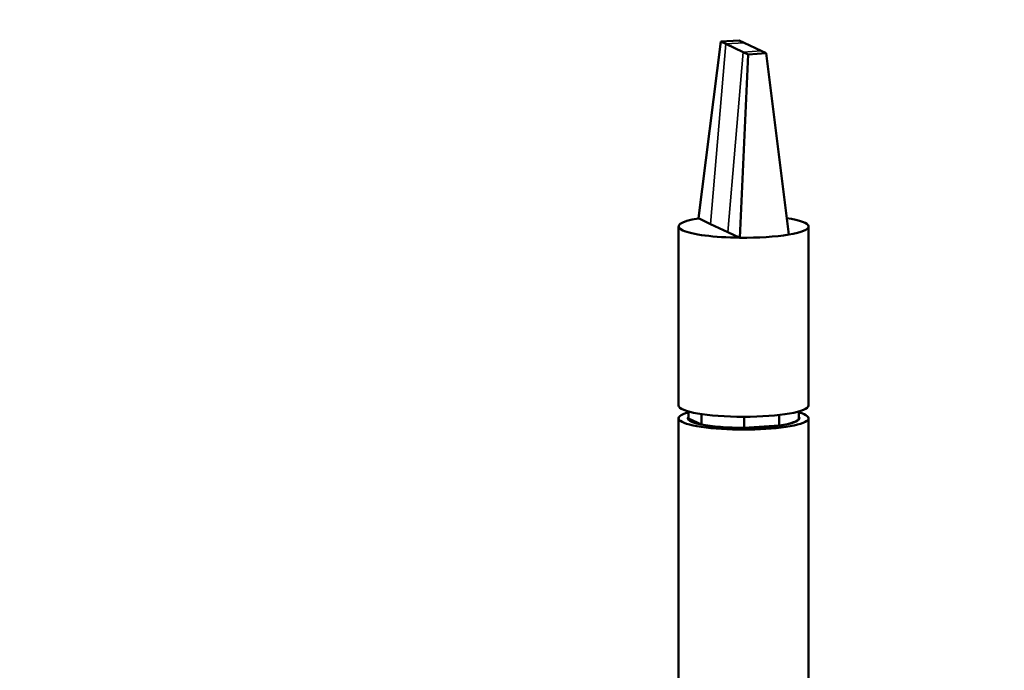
# Model space of a CAD drawing. Header units: millimetres. Extents: x 814 to 3201, y 212 to 4576.
# Tile 29 of 69: x 1930 to 2005, y 1775 to 1826. Entities that reach past the tile are written whole.
import ezdxf

# ---------------------------------------------------------------- set-up
doc = ezdxf.new("R2010")
doc.units = ezdxf.units.MM
doc.header["$LTSCALE"] = 18
doc.layers.add('Widoczne (ISO)', color=7, linetype='Continuous', lineweight=50)
doc.layers.add('Widoczne wąskie (ISO)', color=7, linetype='Continuous', lineweight=35)

msp = doc.modelspace()

# ---------------------------------------------------------------- linework, layer by layer
at = {"layer": 'Widoczne (ISO)'}
for p, q in [((1983.532, 1823.815), (1981.809, 1810.21)), ((1984.938, 1823.905), (1983.532, 1823.815)), ((1983.532, 1823.815), (1983.915, 1823.636)), ((1983.915, 1823.636), (1985.237, 1823.017)), ((1985.321, 1823.726), (1984.938, 1823.905)), ((1986.643, 1823.108), (1985.321, 1823.726)), ((1985.62, 1822.838), (1984.999, 1808.718)), ((1985.237, 1823.017), (1985.62, 1822.838)), ((1985.62, 1822.838), (1987.026, 1822.929)), ((1987.026, 1822.929), (1986.643, 1823.108)), ((1987.026, 1822.929), (1988.749, 1808.959)), ((1980.279, 1795.797), (1980.279, 1809.584)), ((1982.743, 1809.773), (1981.809, 1810.21)), ((1984.065, 1809.154), (1982.743, 1809.773)), ((1990.279, 1795.797), (1990.279, 1809.584)), ((1984.999, 1808.718), (1984.065, 1809.154)), ((1981.029, 1795.34), (1981.029, 1794.804)), ((1981.029, 1795.34), (1981.029, 1794.812)), ((1982.029, 1794.337), (1982.029, 1795.137)), ((1989.529, 1795.34), (1989.529, 1794.812)), ((1980.279, 1735.724), (1980.279, 1794.812)), ((1981.029, 1794.804), (1982.029, 1794.337)), ((1981.529, 1794.447), (1981.529, 1794.571)), ((1981.535, 1794.568), (1981.535, 1794.445)), ((1985.325, 1794.929), (1985.325, 1794.074)), ((1988.018, 1794.248), (1988.018, 1795.071)), ((1989.029, 1794.447), (1989.029, 1794.465)), ((1990.279, 1735.724), (1990.279, 1794.812)), ((1982.523, 1794.239), (1982.523, 1794.251)), ((1982.607, 1794.239), (1982.607, 1794.227)), ((1985.325, 1794.074), (1988.018, 1794.248)), ((1986.159, 1794.082), (1986.159, 1794.128)), ((1987.555, 1794.179), (1987.555, 1794.218))]:
    msp.add_line(p, q, dxfattribs=at)
msp.add_circle((1985.279, 1810.482), 75, dxfattribs=at)
for centre, major_axis, start_param, end_param in [((1985.279, 1809.584), (-5, 0), 5.479413, 7.797972), ((1985.279, 1809.584), (5, 0), 5.479413, 7.129779), ((1985.279, 1809.584), (5, 0), 4.65638, 5.479413), ((1985.279, 1794.812), (-5, 0), 5.728374, 9.979589), ((1985.279, 1795.797), (5, 0), 3.141593, 6.283185), ((1985.279, 1794.812), (-4.3, 0), 6.130539, 9.577425), ((1985.279, 1794.812), (-4.25, 0), 0, 0.010806), ((1985.279, 1794.812), (4.25, 0), 5.412598, 6.283185), ((1985.279, 1794.812), (-4.25, 0), 0.700209, 1.581603)]:
    msp.add_ellipse(centre, major_axis=major_axis, ratio=0.173648, start_param=start_param, end_param=end_param, dxfattribs=at)
at = {"layer": 'Widoczne wąskie (ISO)'}
for p, q in [((1982.743, 1809.773), (1983.915, 1823.636)), ((1983.915, 1823.636), (1985.321, 1823.726)), ((1984.065, 1809.154), (1985.237, 1823.017)), ((1985.237, 1823.017), (1986.643, 1823.108))]:
    msp.add_line(p, q, dxfattribs=at)

doc.saveas('drawing.dxf')
